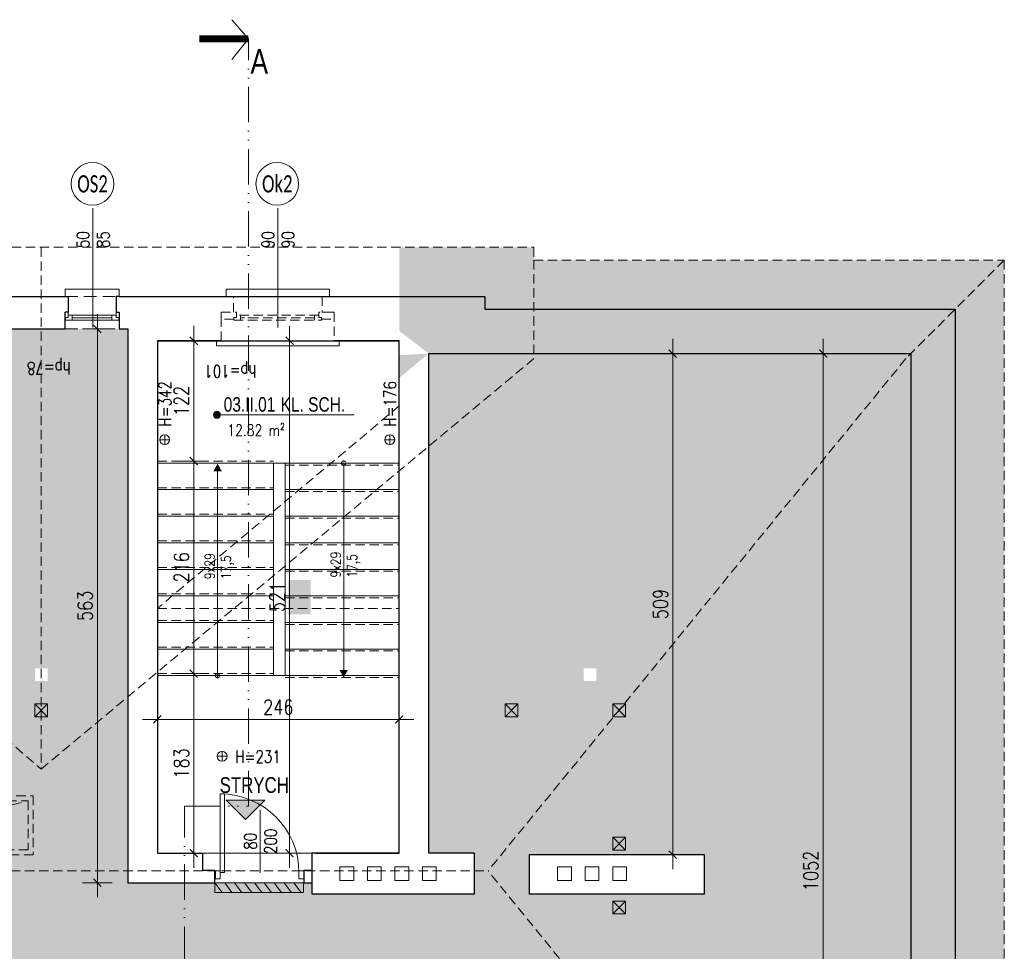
# Model space of a CAD drawing. Header units: millimetres. Extents: x 284606 to 569416, y -192995 to -95103.
# Tile 77 of 178: x 298533 to 299534, y -109599 to -108652. Entities that reach past the tile are written whole.
import ezdxf
from ezdxf.enums import TextEntityAlignment as Align

# ---------------------------------------------------------------- set-up
doc = ezdxf.new("R2010")
doc.units = ezdxf.units.MM
doc.linetypes.add('ACAD_ISO12W100', pattern=[21, 12, -3, 0, -3, 0, -3])
doc.linetypes.add('HIDDEN', pattern=[9.525, 6.35, -3.175])
doc.layers.get('0').update_dxf_attribs({"lineweight": 0})
for name, color, linetype, lineweight in [('!STR_Konstrukcja 0.20', 200, 'Continuous', 20), ('!STR_Konstrukcja 0.30', 64, 'Continuous', 30), ('!STR_Ocieplenie 0.05', 1, 'Continuous', 5), ('!STR_Opisy 0.09', 8, 'Continuous', 9), ('!STR_Przerywana 0.09', 8, 'HIDDEN', 9), ('!STR_Stolarka drzwiowa', 30, 'Continuous', 15), ('!STR_Stolarka okienna', 72, 'Continuous', 15), ('!STR_Wymiarowanie', 254, 'Continuous', 9), ('EKO Opisy 0.09', 8, 'Continuous', 9), ('EKO przekroje', 82, 'Continuous', 13)]:
    doc.layers.add(name, color=color, linetype=linetype, lineweight=lineweight)
for name, color, linetype, lineweight, true_color in [('!STR_Kreskowanie ścian', 7, 'Continuous', 5, 0xa6a6a6), ('!STR_opaski okien', 7, 'Continuous', 5, 0xf7e5df), ('!STR_Wentylacja', 7, 'Continuous', 15, 0x3399ff)]:
    doc.layers.add(name, color=color, linetype=linetype, lineweight=lineweight, true_color=true_color)
doc.layers.add('!STR_Obrysy pomieszczeń', color=215, linetype='Continuous', lineweight=9, plot=False)
doc.styles.add('1_50', font='txt', dxfattribs={"width": 0.8})
doc.styles.add('AB_Arial', font='NirmalaS.ttf')
doc.styles.add('EKO 1-10', font='romans.shx', dxfattribs={"width": 0.8, "height": 15})
doc.styles.add('EKO 1-5', font='romans.shx', dxfattribs={"width": 0.8, "height": 10})
doc.styles.add('EKO CM 1-50', font='calibri.ttf', dxfattribs={"width": 0.8, "height": 12.5})
doc.dimstyles.new('EKO wymiar 1-10', dxfattribs={"dimtxt": 15, "dimasz": 8, "dimexe": 15, "dimexo": 15, "dimgap": 5, "dimtad": 1, "dimdec": 0, "dimtxsty": 'EKO 1-10', "dimblk": 'ARCHTICK', "dimcen": 10, "dimdle": 15, "dimclrd": 256, "dimclre": 256, "dimclrt": 256, "dimazin": 2, "dimtfac": 1, "dimtdec": 0, "dimtmove": 2, "dimatfit": 3, "dimldrblk": 'ARCHTICK', "dimfxl": 15, "dimfxlon": 1, "dimlwd": -1, "dimlwe": -1, "dimarcsym": 0})

# ---------------------------------------------------------------- blocks, each defined once
blk = doc.blocks.new('wysokosc2')
at = {"ltscale": 2}
for points in [[(-5.1, 0), (5, 0)], [(0, 5.1), (0, -5.1)]]:
    blk.add_lwpolyline(points, dxfattribs=at)
blk.add_circle((0, 0), 5.03, dxfattribs=at)
at = {"ltscale": 2, "style": 'EKO 1-5', "width": 0.8}
blk.add_attdef('WYS', (13.3, -6), '', height=12.5, dxfattribs=at)
blk = doc.blocks.new('NR MIESZ')
h = blk.add_hatch(color=256)
h.dxf.hatch_style = 1
h.paths.add_polyline_path([(-24.5, -24.5), (0, 0), (24.5, -24.5)])
blk.add_lwpolyline([(-24.5, -24.5), (0, 0), (24.5, -24.5), (-24.5, -24.5)])
at = {"ltscale": 1.5, "style": 'AB_Arial', "width": 0.8}
for p in [(-33.2, -50.6), (-33.2, -83)]:
    blk.add_attdef('NR_POM.', p, '', height=20, rotation=0, dxfattribs=at)
blk = doc.blocks.new('*U277')
at = {"layer": '!STR_Opisy 0.09', "linetype": 'Continuous'}
blk.add_line((0, 32.1), (0, -89.2), dxfattribs=at)
at = {"layer": '!STR_Opisy 0.09', "ltscale": 0.7, "style": 'EKO 1-5', "width": 0.8}
blk.add_attdef('WYS', text='', height=12.5, rotation=270, dxfattribs=at).set_placement((-10.5, 0), align=Align.MIDDLE_CENTER)
at = {"layer": '!STR_Opisy 0.09', "linetype": 'Continuous', "style": 'EKO 1-5', "width": 0.8}
blk.add_attdef('SZER', text='', height=12.5, rotation=270, dxfattribs=at).set_placement((0, 0), align=Align.BOTTOM_CENTER)
blk.add_attdef('HP=', (21.4, -127.7), '', height=12.5, rotation=180, dxfattribs=at)
blk = doc.blocks.new('_ArchTick')
at = {"color": 0, "linetype": 'ByBlock', "const_width": 0.15}
blk.add_lwpolyline([(-0.5, -0.5), (0.5, 0.5)], dxfattribs=at)
blk = doc.blocks.new('*D610')
at = {"layer": '!STR_Wymiarowanie', "ltscale": 1.5, "transparency": 16777216}
for p, q in [((298807.4, -108963.7), (298807.4, -109514.7)), ((298822.4, -108978.7), (298792.4, -108978.7)), ((298822.4, -109499.7), (298792.4, -109499.7))]:
    blk.add_line(p, q, dxfattribs=at)
at = {"layer": 'Defpoints', "color": 0, "ltscale": 1.5, "transparency": 16777216}
for p in [(298918.9, -108978.7), (298807.4, -109499.7), (298918.9, -109499.7)]:
    blk.add_point(p, dxfattribs=at)
at = {"layer": '!STR_Wymiarowanie', "ltscale": 1.5, "transparency": 16777216, "xscale": 8, "yscale": 8, "zscale": 8}
for p, rotation in [((298807.4, -108978.7), 90), ((298807.4, -109499.7), 270)]:
    blk.add_blockref('_ArchTick', p, dxfattribs=dict(at, rotation=rotation))
at = {"layer": '!STR_Wymiarowanie', "ltscale": 1.5, "transparency": 16777216, "insert": (298794.9, -109239.2), "char_height": 15, "attachment_point": 5, "rotation": 90, "style": 'EKO 1-10'}
blk.add_mtext('521', dxfattribs=at)
blk = doc.blocks.new('*D611')
at = {"layer": '!STR_Wymiarowanie', "ltscale": 1.5, "transparency": 16777216}
for p, q in [((298672.9, -109378.7), (298672.9, -109348.7)), ((298918.9, -109378.7), (298918.9, -109348.7)), ((298933.9, -109363.7), (298657.9, -109363.7))]:
    blk.add_line(p, q, dxfattribs=at)
at = {"layer": 'Defpoints', "color": 0, "ltscale": 1.5, "transparency": 16777216}
for p in [(298672.9, -109363.7), (298672.9, -109499.7), (298918.9, -109499.7)]:
    blk.add_point(p, dxfattribs=at)
at = {"layer": '!STR_Wymiarowanie', "ltscale": 1.5, "transparency": 16777216, "xscale": 8, "yscale": 8, "zscale": 8, "rotation": 180}
blk.add_blockref('_ArchTick', (298672.9, -109363.7), dxfattribs=at)
at = {"layer": '!STR_Wymiarowanie', "ltscale": 1.5, "transparency": 16777216, "xscale": 8, "yscale": 8, "zscale": 8}
blk.add_blockref('_ArchTick', (298918.9, -109363.7), dxfattribs=at)
at = {"layer": '!STR_Wymiarowanie', "ltscale": 1.5, "transparency": 16777216, "insert": (298795.9, -109351.2), "char_height": 15, "attachment_point": 5, "style": 'EKO 1-10'}
blk.add_mtext('246', dxfattribs=at)
blk = doc.blocks.new('*D612')
at = {"layer": '!STR_Wymiarowanie', "ltscale": 1.5, "transparency": 16777216}
for p, q in [((298709.9, -109302.1), (298709.9, -109514.7)), ((298694.9, -109317.1), (298724.9, -109317.1)), ((298694.9, -109499.7), (298724.9, -109499.7))]:
    blk.add_line(p, q, dxfattribs=at)
at = {"layer": 'Defpoints', "color": 0, "ltscale": 1.5, "transparency": 16777216}
for p in [(298672.9, -109317.1), (298672.9, -109499.7), (298709.9, -109499.7)]:
    blk.add_point(p, dxfattribs=at)
at = {"layer": '!STR_Wymiarowanie', "ltscale": 1.5, "transparency": 16777216, "xscale": 8, "yscale": 8, "zscale": 8}
for p, rotation in [((298709.9, -109317.1), 90), ((298709.9, -109499.7), 270)]:
    blk.add_blockref('_ArchTick', p, dxfattribs=dict(at, rotation=rotation))
at = {"layer": '!STR_Wymiarowanie', "ltscale": 1.5, "transparency": 16777216, "insert": (298697.4, -109408.4), "char_height": 15, "attachment_point": 5, "rotation": 90, "style": 'EKO 1-10'}
blk.add_mtext('183', dxfattribs=at)
blk = doc.blocks.new('*D613')
at = {"layer": '!STR_Wymiarowanie', "ltscale": 1.5, "transparency": 16777216}
for p, q in [((298709.9, -109116.1), (298709.9, -108963.7)), ((298694.9, -108978.7), (298724.9, -108978.7)), ((298694.9, -109101.1), (298724.9, -109101.1))]:
    blk.add_line(p, q, dxfattribs=at)
at = {"layer": 'Defpoints', "color": 0, "ltscale": 1.5, "transparency": 16777216}
for p in [(298672.9, -108978.7), (298709.9, -108978.7), (298672.9, -109101.1)]:
    blk.add_point(p, dxfattribs=at)
at = {"layer": '!STR_Wymiarowanie', "ltscale": 1.5, "transparency": 16777216, "xscale": 8, "yscale": 8, "zscale": 8}
for p, rotation in [((298709.9, -108978.7), 90), ((298709.9, -109101.1), 270)]:
    blk.add_blockref('_ArchTick', p, dxfattribs=dict(at, rotation=rotation))
at = {"layer": '!STR_Wymiarowanie', "ltscale": 1.5, "transparency": 16777216, "insert": (298697.4, -109039.9), "char_height": 15, "attachment_point": 5, "rotation": 90, "style": 'EKO 1-10'}
blk.add_mtext('122', dxfattribs=at)
blk = doc.blocks.new('*D614')
at = {"layer": '!STR_Wymiarowanie', "ltscale": 1.5, "transparency": 16777216}
for p, q in [((298709.9, -109086.1), (298709.9, -109332.1)), ((298694.9, -109101.1), (298724.9, -109101.1)), ((298694.9, -109317.1), (298724.9, -109317.1))]:
    blk.add_line(p, q, dxfattribs=at)
at = {"layer": 'Defpoints', "color": 0, "ltscale": 1.5, "transparency": 16777216}
for p in [(298672.9, -109101.1), (298672.9, -109317.1), (298709.9, -109317.1)]:
    blk.add_point(p, dxfattribs=at)
at = {"layer": '!STR_Wymiarowanie', "ltscale": 1.5, "transparency": 16777216, "xscale": 8, "yscale": 8, "zscale": 8}
for p, rotation in [((298709.9, -109101.1), 90), ((298709.9, -109317.1), 270)]:
    blk.add_blockref('_ArchTick', p, dxfattribs=dict(at, rotation=rotation))
at = {"layer": '!STR_Wymiarowanie', "ltscale": 1.5, "transparency": 16777216, "insert": (298697.4, -109209.1), "char_height": 15, "attachment_point": 5, "rotation": 90, "style": 'EKO 1-10'}
blk.add_mtext('216', dxfattribs=at)
blk = doc.blocks.new('przekroj')
at = {"layer": 'EKO przekroje', "const_width": 7}
blk.add_lwpolyline([(7038.9, 3119.8), (7088.9, 3119.8)], dxfattribs=at)
blk = doc.blocks.new('przekroje')
at = {"layer": 'EKO przekroje'}
blk.add_blockref('przekroj', (-7038.9, -3119.8), dxfattribs=at)
blk = doc.blocks.new('*D619')
at = {"layer": '!STR_Wymiarowanie', "ltscale": 1.5, "transparency": 16777216}
for p, q in [((299350.1, -108976.7), (299350.1, -110058.7)), ((299365.1, -108991.7), (299335.1, -108991.7)), ((299365.1, -110043.7), (299335.1, -110043.7))]:
    blk.add_line(p, q, dxfattribs=at)
at = {"layer": 'Defpoints', "color": 0, "ltscale": 1.5, "transparency": 16777216}
for p in [(299439.2, -108991.7), (299350.1, -110043.7), (299439.2, -110043.7)]:
    blk.add_point(p, dxfattribs=at)
at = {"layer": '!STR_Wymiarowanie', "ltscale": 1.5, "transparency": 16777216, "xscale": 8, "yscale": 8, "zscale": 8}
for p, rotation in [((299350.1, -108991.7), 90), ((299350.1, -110043.7), 270)]:
    blk.add_blockref('_ArchTick', p, dxfattribs=dict(at, rotation=rotation))
at = {"layer": '!STR_Wymiarowanie', "ltscale": 1.5, "transparency": 16777216, "insert": (299337.6, -109517.7), "char_height": 15, "attachment_point": 5, "rotation": 90, "style": 'EKO 1-10'}
blk.add_mtext('1052', dxfattribs=at)
blk = doc.blocks.new('*D621')
at = {"layer": '!STR_Wymiarowanie', "ltscale": 1.5, "transparency": 16777216}
for p, q in [((298611.9, -109544.7), (298611.9, -108951.7)), ((298626.9, -108966.7), (298596.9, -108966.7)), ((298626.9, -109529.7), (298596.9, -109529.7))]:
    blk.add_line(p, q, dxfattribs=at)
at = {"layer": 'Defpoints', "color": 0, "ltscale": 1.5, "transparency": 16777216}
for p in [(298611.9, -108966.7), (298642.9, -108966.7), (298642.9, -109529.7)]:
    blk.add_point(p, dxfattribs=at)
at = {"layer": '!STR_Wymiarowanie', "ltscale": 1.5, "transparency": 16777216, "xscale": 8, "yscale": 8, "zscale": 8}
for p, rotation in [((298611.9, -108966.7), 90), ((298611.9, -109529.7), 270)]:
    blk.add_blockref('_ArchTick', p, dxfattribs=dict(at, rotation=rotation))
at = {"layer": '!STR_Wymiarowanie', "ltscale": 1.5, "transparency": 16777216, "insert": (298599.4, -109248.2), "char_height": 15, "attachment_point": 5, "rotation": 90, "style": 'EKO 1-10'}
blk.add_mtext('563', dxfattribs=at)
blk = doc.blocks.new('*U506')
at = {"ltscale": 0.3}
blk.add_hatch(color=256, dxfattribs=at).paths.add_polyline_path([(-0.9, 50, 1), (6.8, 50, 1)])
at = {"ltscale": 1.5}
blk.add_line((17.6, 50), (154.6, 50), dxfattribs=at)
at = {"ltscale": 0.3}
blk.add_lwpolyline([(17.6, 50), (3, 50)], dxfattribs=at)
blk.add_circle((3, 50), 3.86, dxfattribs=at)
at = {"ltscale": 1.5, "width": 0.8}
for tag, p, height, style in [('NR_POM.', (10.5, 53.4), 16, 'AB_Arial'), ('NAZWA_POMIESZCZENIA', (66.9, 53.4), 16, 'AB_Arial'), ('POSADZKA', (9.1, 4), 12.5, 'EKO 1-5')]:
    blk.add_attdef(tag, p, '', height=height, rotation=0, dxfattribs=dict(at, style=style))
at = {"ltscale": 1.5, "style": 'EKO 1-5', "width": 0.8}
blk.add_attdef('POWIERZCHNIA', text='', height=12.5, rotation=0, dxfattribs=at).set_placement((78.1, 22.9), align=Align.BOTTOM_RIGHT)
blk = doc.blocks.new('*D622')
at = {"layer": '!STR_Wymiarowanie', "ltscale": 1.5, "transparency": 16777216}
for p, q in [((299197, -109516.1), (299197, -108976.7)), ((299212, -108991.7), (299182, -108991.7)), ((299212, -109501.1), (299182, -109501.1))]:
    blk.add_line(p, q, dxfattribs=at)
at = {"layer": 'Defpoints', "color": 0, "ltscale": 1.5, "transparency": 16777216}
for p in [(299197, -108991.7), (299229.1, -108991.7), (299229, -109501.1)]:
    blk.add_point(p, dxfattribs=at)
at = {"layer": '!STR_Wymiarowanie', "ltscale": 1.5, "transparency": 16777216, "xscale": 8, "yscale": 8, "zscale": 8}
for p, rotation in [((299197, -108991.7), 90), ((299197, -109501.1), 270)]:
    blk.add_blockref('_ArchTick', p, dxfattribs=dict(at, rotation=rotation))
at = {"layer": '!STR_Wymiarowanie', "ltscale": 1.5, "transparency": 16777216, "insert": (299184.5, -109246.4), "char_height": 15, "attachment_point": 5, "rotation": 90, "style": 'EKO 1-10'}
blk.add_mtext('509', dxfattribs=at)
blk = doc.blocks.new('WYŁAZ NA DACH')
at = {"layer": '!STR_Przerywana 0.09', "ltscale": 1.5}
for points in [[(0, 60), (60, 60), (60, 0), (0, 0)], [(5, 55), (55, 55), (55, 5), (5, 5)]]:
    blk.add_lwpolyline(points, close=True, dxfattribs=at)
blk.add_lwpolyline([(5, 5), (10.9, 43.9), (55, 55)], dxfattribs=at)
blk = doc.blocks.new('*U207')
at = {"layer": '!STR_Opisy 0.09', "linetype": 'Continuous'}
blk.add_line((40.7, 63.9), (40.7, -0.3), dxfattribs=at)
at = {"layer": '!STR_Stolarka drzwiowa'}
for points in [[(0, 0), (0, 80), (4.4, 80), (4.4, 0)], [(-5, -6.2), (0, -6.2), (0, 1.8), (-5, 1.8)], [(80, -6.2), (85, -6.2), (85, 1.8), (80, 1.8)]]:
    blk.add_lwpolyline(points, close=True, dxfattribs=at)
blk.add_arc((0, 0), 80, 0, 90, dxfattribs=at)
at = {"layer": '!STR_Opisy 0.09', "linetype": 'Continuous', "style": 'EKO 1-10', "width": 0.8}
blk.add_attdef('SZER', text='', height=12.5, rotation=90, dxfattribs=at).set_placement((40.7, 31.8), align=Align.BOTTOM_CENTER)
at = {"layer": '!STR_Opisy 0.09', "ltscale": 0.7, "style": 'EKO 1-10', "width": 0.8}
blk.add_attdef('WYS', text='', height=12.5, rotation=90, dxfattribs=at).set_placement((51.3, 31.8), align=Align.MIDDLE_CENTER)
blk = doc.blocks.new('*U183')
at = {"layer": '!STR_Opisy 0.09', "linetype": 'Continuous'}
blk.add_line((0, 32.1), (0, -89.2), dxfattribs=at)
at = {"layer": '!STR_Opisy 0.09', "ltscale": 0.7, "style": 'EKO 1-5', "width": 0.8}
blk.add_attdef('WYS', text='', height=12.5, rotation=270, dxfattribs=at).set_placement((-10.5, 0), align=Align.MIDDLE_CENTER)
at = {"layer": '!STR_Opisy 0.09', "linetype": 'Continuous', "style": 'EKO 1-5', "width": 0.8}
blk.add_attdef('SZER', text='', height=12.5, rotation=270, dxfattribs=at).set_placement((0, 0), align=Align.BOTTOM_CENTER)
blk.add_attdef('HP=', (22.5, -124.5), '', height=12.5, rotation=180, dxfattribs=at)
blk = doc.blocks.new('KÓLKO')
at = {"layer": '!STR_Opisy 0.09'}
blk.add_circle((0, -15.51), 15.51, dxfattribs=at)
at = {"layer": '!STR_Opisy 0.09', "style": 'EKO 1-10', "width": 0.8}
blk.add_attdef('NR', text='', height=15, dxfattribs=at).set_placement((0, -15.51), align=Align.MIDDLE_CENTER)

msp = doc.modelspace()

# ---------------------------------------------------------------- hatches: boundary and pattern name
at = {"layer": '!STR_Kreskowanie ścian', "ltscale": 1.5}
h = msp.add_hatch(dxfattribs=at)
h.set_pattern_fill('AR-B88', color=256, scale=0.1, angle=90)
h.set_pattern_definition([(90, (10593.899, -844.547), (-20.32, 1e-15), []), (180, (10593.899, -844.547), (-20.32, -10.16), [20.32, -20.32])])
h.paths.add_polyline_path([(297592, -109542.4), (297579, -109542.4), (297541.9, -109542.4), (297541.9, -110138.3), (297592, -110088.3)])
h.paths.add_polyline_path([(297637, -109542.4), (297592, -109542.4), (297592, -110088.3), (297637, -110043.3)])
h.paths.add_polyline_path([(298061.7, -110094.7), (298016.7, -110094.7), (298016.7, -110088.7), (298016.7, -110088.7), (297966.7, -110138.7), (297966.7, -110144.7), (298061.7, -110144.7)])
h.paths.add_polyline_path([(298061.7, -110049.7), (298061.7, -110043.7), (298061.7, -110046.7), (298016.7, -110088.7), (298016.7, -110088.7), (298016.7, -110094.7), (298061.7, -110094.7)])
h.paths.add_polyline_path([(299484.3, -108946.8), (299439.3, -108991.8), (299439.3, -110043.7), (299484.3, -110088.7)])
h.paths.add_polyline_path([(299534.3, -108896.9), (299484.3, -108946.8), (299484.3, -110088.7), (299534.3, -110138.7)])
h.paths.add_polyline_path([(298103.5, -108933.8), (298176, -108933.8), (298176, -108883.8), (298053.5, -108883.8), (298053.5, -109030.7), (298103.4, -109030.7)])
h.paths.add_polyline_path([(298176, -108933.8), (298103.5, -108933.8), (298103.4, -109030.7), (298163.4, -109030.7), (298176, -109030.7)], flags=17)
h.paths.add_polyline_path([(299005.9, -108946.8), (299006, -108946.8), (299006, -108933.8), (298919, -108933.8), (298919, -108978.8), (298919, -108978.8), (298919, -108993.5), (298949, -108991.7), (298948.9, -108991.7)])
h.paths.add_polyline_path([(299055.9, -108896.8), (299055.9, -108883.8), (298919, -108883.8), (298919, -108933.8), (299006, -108933.8), (299006, -108946.8), (299005.9, -108946.8)])
h.paths.add_polyline_path([(298949, -108991.7), (298918.9, -108968.7), (298918.9, -109020.3), (298919, -109103.2), (298919, -109016.5), (298949, -108991.5)])
h.paths.add_polyline_path([(298828.7, -109256.7), (298828.7, -109221.8), (298806.2, -109221.8), (298806.2, -109256.7)])
h.paths.add_polyline_path([(297644.4, -109242.5), (297644.4, -109188.4)])
h.paths.add_polyline_path([(299195.8, -109265.4), (299195.8, -109227.6), (299173.3, -109227.6), (299173.3, -109265.4)])
h.paths.add_polyline_path([(298518.8, -110021), (298557.1, -110021), (298557.1, -109998.5), (298518.8, -109998.5)])
h = msp.add_hatch(dxfattribs=at)
h.set_pattern_fill('AR-B88', color=256, scale=0.1)
h.set_pattern_definition([(0, (10593.899, -844.547), (0, 20.32), []), (90, (10593.899, -844.547), (-10.16, 20.32), [20.32, -20.32])])
h.paths.add_polyline_path([(298061.7, -110046.7), (297636.5, -110043.7), (297592, -110088.3), (297592, -110088.7), (298016.7, -110088.7)])
h.paths.add_polyline_path([(298016.7, -110088.7), (297591.5, -110088.7), (297541.9, -110138.3), (297541.9, -110138.7), (297966.7, -110138.7)])
h.paths.add_polyline_path([(299013.2, -110078.1), (299059.1, -110088.7), (299059.1, -110107.7), (298565.9, -110107.7), (298509.9, -110107.7), (298599.9, -110107.7), (298599.9, -110157.7), (299015.2, -110157.7), (299015.2, -110107.7)])
h.paths.add_polyline_path([(299484.3, -110088.7), (299013.2, -110078.1), (299109.1, -110138.7), (299534.3, -110138.7), (299534.3, -110138.7)])
h.paths.add_polyline_path([(299439.3, -110043.7), (299014.1, -110043.7), (299013.2, -110078.1), (299484.3, -110088.7)])
h.paths.add_polyline_path([(299534.3, -108896.9), (299534.3, -108896.8), (299055.9, -108896.8), (299005.9, -108946.8), (299484.3, -108946.8)])
h.paths.add_polyline_path([(299484.3, -108946.8), (299005.9, -108946.8), (298948.9, -108991.7), (299439.3, -108991.8)])
at = {"layer": '!STR_Ocieplenie 0.05', "lineweight": 5, "ltscale": 0.3, "true_color": 0xb740bf}
h = msp.add_hatch(dxfattribs=at)
h.set_pattern_fill('HEX', color=203, scale=3)
h.set_pattern_definition([(0, (4.518, -4.708), (0, 16.49778395), [9.525, -19.05]), (120, (4.518, -4.708), (-14.2875, -8.248892), [9.525, -19.05]), (60, (14.043, -4.708), (-14.2875, 8.248892), [9.525, -19.05])])
h.paths.add_polyline_path([(299439.2, -108991.4), (298960.8, -108991.4), (298960.8, -108991.6), (298948.8, -108991.6), (298948.9, -109499.7), (298995.5, -109499.7), (298995.5, -109541.1), (298829.9, -109541.1), (298829.9, -109529.7), (298642.8, -109529.4), (298642.8, -108966.7), (298581.1, -108966.7), (298581.1, -108966.7), (298524.7, -108966.7), (298459.7, -108966.7), (298175.9, -108966.7), (298175.9, -109045.4), (298175.9, -109351.4), (297623.8, -109351.4), (297623.8, -109497), (297636.8, -109497), (297636.8, -110043.4), (298061.6, -110043.4), (298061.6, -110049.4), (298526.8, -110049.4), (298526.8, -110049.7), (299014, -110049.7), (299014, -110043.4), (299439.2, -110043.4)])
h.paths.add_polyline_path([(298469.4, -109528.9), (298469.4, -109502)], flags=16)
h.paths.add_polyline_path([(298750.2, -109710.2), (298763.2, -109710.2), (298763.2, -109723.2), (298750.2, -109723.2)], flags=16)
h.paths.add_polyline_path([(298469.4, -109541), (298314.9, -109540.5), (298314.9, -109500.7), (298469.4, -109501.3)], flags=16)
h.paths.add_polyline_path([(298326.1, -109710.2), (298326.1, -109723.2), (298313.1, -109723.2), (298313.1, -109710.2)], flags=16)
h.paths.add_polyline_path([(298561.5, -109324.6), (298548.5, -109324.6), (298548.5, -109311.6), (298561.5, -109311.6)], flags=16)
h.paths.add_polyline_path([(299051.5, -109541.2), (299051.5, -109501.1), (299229, -109501.1), (299229, -109541.2)], flags=16)
h.paths.add_polyline_path([(299106.4, -109710.2), (299119.4, -109710.2), (299119.4, -109723.2), (299106.4, -109723.2)], flags=16)
h.paths.add_polyline_path([(297993.6, -109710.2), (297993.6, -109723.2), (297980.6, -109723.2), (297980.6, -109710.2)], flags=16)
h.paths.add_polyline_path([(297992.9, -109541), (297876.9, -109541), (297876.9, -109500.9), (297992.9, -109500.9)], flags=16)
h.paths.add_polyline_path([(299106.4, -109324.6), (299106.4, -109311.6), (299119.4, -109311.6), (299119.4, -109324.6)], flags=16)
h.paths.add_polyline_path([(298170.3, -109091.1), (298170.9, -109091.1), (298170.9, -109072.4), (298170.3, -109072.4)], flags=17)
at = {"layer": '!STR_opaski okien', "ltscale": 1.5, "true_color": 0x000000}
h = msp.add_hatch(color=18, dxfattribs=at)
h.dxf.hatch_style = 1
h.paths.add_polyline_path([(298741.4, -109529.7), (298731.4, -109529.7), (298738.8, -109539.7), (298748.8, -109539.7)])
h.paths.add_polyline_path([(298761.5, -109529.7), (298751.5, -109529.7), (298758.9, -109539.7), (298768.9, -109539.7)])
h.paths.add_polyline_path([(298781.7, -109529.7), (298771.6, -109529.7), (298779, -109539.7), (298789.1, -109539.7)])
h.paths.add_polyline_path([(298801.8, -109529.7), (298791.7, -109529.7), (298799.1, -109539.7), (298809.2, -109539.7)])
h.paths.add_polyline_path([(298821.4, -109539.7), (298821.4, -109529.7), (298811.8, -109529.7), (298819.2, -109539.7)])
at = {"layer": '!STR_opaski okien', "ltscale": 1.5, "true_color": 0xf5f500}
h = msp.add_hatch(color=2, dxfattribs=at)
h.dxf.hatch_style = 1
h.paths.add_polyline_path([(298731.4, -109529.7), (298731.4, -109539.7), (298738.8, -109539.7)])
h.paths.add_polyline_path([(298751.5, -109529.7), (298741.4, -109529.7), (298748.8, -109539.7), (298758.9, -109539.7)])
h.paths.add_polyline_path([(298771.6, -109529.7), (298761.5, -109529.7), (298768.9, -109539.7), (298779, -109539.7)])
h.paths.add_polyline_path([(298791.7, -109529.7), (298781.7, -109529.7), (298789.1, -109539.7), (298799.1, -109539.7)])
h.paths.add_polyline_path([(298811.8, -109529.7), (298801.8, -109529.7), (298809.2, -109539.7), (298819.2, -109539.7)])
at = {"layer": '!STR_Opisy 0.09', "linetype": 'Continuous'}
h = msp.add_hatch(color=256, dxfattribs=at)
h.dxf.hatch_style = 1
h.paths.add_polyline_path([(298730, -109111.3), (298734.2, -109103.7), (298734.2, -109111.3)])
h.paths.add_polyline_path([(298734.2, -109111.3), (298734.2, -109103.7), (298738.4, -109111.3)])
h = msp.add_hatch(color=256, dxfattribs=at)
h.dxf.hatch_style = 1
h.paths.add_polyline_path([(298858.2, -109313.5), (298862.4, -109321.1), (298862.4, -109313.5)])
h.paths.add_polyline_path([(298862.4, -109313.5), (298862.4, -109321.1), (298866.6, -109313.5)])

# ---------------------------------------------------------------- linework, layer by layer
at = {"layer": '!STR_Konstrukcja 0.20', "ltscale": 1.5}
for p, q in [((298672.9, -109103.1), (298790.9, -109103.1)), ((298790.9, -109319.1), (298790.9, -109103.1)), ((298790.9, -109103.1), (298918.9, -109103.1)), ((298802.9, -109319.1), (298802.9, -109103.1)), ((298672.9, -109130.1), (298790.9, -109130.1)), ((298802.9, -109130.1), (298918.9, -109130.1)), ((298672.9, -109157.1), (298790.9, -109157.1)), ((298802.9, -109157.1), (298918.9, -109157.1)), ((298672.9, -109184.1), (298790.9, -109184.1)), ((298802.9, -109184.1), (298918.9, -109184.1)), ((298672.9, -109211.1), (298790.9, -109211.1)), ((298802.9, -109211.1), (298918.9, -109211.1)), ((298672.9, -109238.1), (298790.9, -109238.1)), ((298802.9, -109238.1), (298918.9, -109238.1)), ((298672.9, -109265.1), (298790.9, -109265.1)), ((298802.9, -109265.1), (298918.9, -109265.1)), ((298672.9, -109292.1), (298790.9, -109292.1)), ((298802.9, -109292.1), (298918.9, -109292.1)), ((298672.9, -109319.1), (298790.9, -109319.1)), ((298790.9, -109319.1), (298918.9, -109319.1))]:
    msp.add_line(p, q, dxfattribs=at)
at = {"layer": '!STR_Konstrukcja 0.20', "linetype": 'Continuous', "lineweight": 15}
for points in [[(298579.2, -108933.7), (298579.2, -108933.7), (298579.2, -108926.2), (298634.2, -108926.2), (298634.2, -108933.7), (298634.2, -108933.7)], [(298750.4, -108933.7), (298742.9, -108933.7), (298742.9, -108926.2), (298847.9, -108926.2), (298847.9, -108933.7), (298840.4, -108933.7)], [(298737.9, -108978.7), (298732.9, -108978.7), (298732.9, -108983.7), (298857.9, -108983.7), (298857.9, -108978.7), (298852.9, -108978.7)]]:
    msp.add_lwpolyline(points, dxfattribs=at)
at = {"layer": '!STR_Konstrukcja 0.30', "ltscale": 1.5}
for p, q in [((298718.9, -109499.7), (298718.9, -109516.8)), ((298718.9, -109516.8), (298730.9, -109516.8)), ((298730.9, -109516.8), (298730.9, -109529.7)), ((298821.9, -109516.8), (298829.9, -109516.8)), ((298821.9, -109516.8), (298821.9, -109529.7))]:
    msp.add_line(p, q, dxfattribs=at)
for points in [[(298519.7, -108933.7), (298579.2, -108933.7)], [(298579.2, -108933.7), (298579.2, -108933.7), (298582.1, -108933.7), (298582.1, -108949.8), (298579.2, -108949.8)], [(298840.4, -108933.7), (299005.9, -108933.7), (299005.9, -108946.7), (299484.2, -108946.7), (299484.2, -110088.7), (299059, -110088.7), (299059, -110107.7), (298623.9, -110107.7)], [(298634.2, -108933.7), (298631.1, -108933.7), (298631.1, -108949.8), (298634.2, -108949.8)], [(298634.2, -108933.7), (298750.4, -108933.7)], [(298750.4, -108933.7), (298840.4, -108933.7)], [(298519.7, -108966.7), (298579.2, -108966.7)], [(298634.2, -108966.7), (298642.9, -108966.7)], [(298642.9, -108966.7), (298642.9, -109529.7), (298730.9, -109529.7)], [(298737.9, -108978.7), (298672.9, -108978.7), (298672.9, -109499.7), (298718.9, -109499.7)], [(298672.9, -108978.7), (298737.9, -108978.7)], [(298737.9, -108978.7), (298852.9, -108978.7)], [(298833.9, -109499.7), (298918.9, -109499.7), (298918.9, -108978.7), (298852.9, -108978.7)], [(298852.9, -108978.7), (298918.9, -108978.7)], [(298948.9, -108991.6), (299439.2, -108991.7), (299439.2, -110043.7), (299014, -110043.7), (299014, -110049.7), (298565.8, -110049.7)], [(298948.9, -109499.7), (298948.9, -108991.6)], [(298918.9, -109499.7), (298829.9, -109499.7), (298829.9, -109541.1), (298995.5, -109541.1), (298995.5, -109499.7), (298948.9, -109499.7)], [(298821.9, -109529.7), (298829.9, -109529.7)]]:
    msp.add_lwpolyline(points, dxfattribs=at)
at = {"layer": '!STR_Konstrukcja 0.30', "ltscale": 2}
for points in [[(298579.2, -108966.7), (298579.2, -108949.8), (298579.2, -108949.8)], [(298634.2, -108949.8), (298634.2, -108949.8), (298634.2, -108966.7)]]:
    msp.add_lwpolyline(points, dxfattribs=at)
at = {"layer": '!STR_Konstrukcja 0.30', "ltscale": 1.5}
msp.add_lwpolyline([(299051.5, -109501.1), (299229, -109501.1), (299229, -109541.2), (299051.5, -109541.2)], close=True, dxfattribs=at)
at = {"layer": '!STR_Obrysy pomieszczeń', "ltscale": 0.3}
msp.add_lwpolyline([(298718.9, -109499.7), (298672.9, -109499.7), (298672.9, -108978.7), (298918.9, -108978.7), (298918.9, -109499.7), (298718.9, -109499.7)], dxfattribs=at)
at = {"layer": '!STR_Opisy 0.09', "linetype": 'Continuous'}
for points in [[(298734.2, -109105.7), (298734, -109321.1)], [(298862.4, -109319.1), (298862.4, -109103.1)]]:
    msp.add_lwpolyline(points, dxfattribs=at)
at = {"layer": '!STR_Opisy 0.09', "linetype": 'HIDDEN', "ltscale": 2}
for centre in [(298862.4, -109103.1), (298734, -109319.1)]:
    msp.add_circle(centre, 2.17, dxfattribs=at)
at = {"layer": '!STR_Przerywana 0.09', "ltscale": 1.5}
for p, q in [((298554.7, -108883.7), (298554.7, -109414.3)), ((299055.8, -108896.7), (299055.8, -108991.7)), ((298918.9, -109045), (298672.9, -109250.8)), ((298672.9, -109101.1), (298790.9, -109101.1)), ((298802.9, -109105.1), (298918.9, -109105.1)), ((298672.9, -109128.1), (298790.9, -109128.1)), ((298802.9, -109132.1), (298918.9, -109132.1)), ((298672.9, -109155.1), (298790.9, -109155.1)), ((298802.9, -109159.1), (298918.9, -109159.1)), ((298672.9, -109182.1), (298790.9, -109182.1)), ((298802.9, -109186.1), (298918.9, -109186.1)), ((298672.9, -109209.1), (298790.9, -109209.1)), ((298802.9, -109213.1), (298918.9, -109213.1)), ((298672.9, -109236.1), (298790.9, -109236.1)), ((298802.9, -109240.1), (298918.9, -109240.1)), ((298672.9, -109250.8), (298918.9, -109250.8)), ((298672.9, -109263.1), (298790.9, -109263.1)), ((298802.9, -109267.1), (298918.9, -109267.1)), ((298672.9, -109290.1), (298790.9, -109290.1)), ((298802.9, -109294.1), (298918.9, -109294.1)), ((298672.9, -109317.1), (298790.9, -109317.1)), ((298802.9, -109321.1), (298918.9, -109321.1)), ((298833.9, -109499.7), (298718.9, -109499.7)), ((298066.8, -109517.7), (299009.2, -109517.7)), ((298730.9, -109529.7), (298821.9, -109529.7)), ((298821.4, -109529.7), (298731.4, -109529.7))]:
    msp.add_line(p, q, dxfattribs=at)
msp.add_lwpolyline([(297528.8, -108980.7), (298053.4, -108980.7), (298053.4, -108883.7), (299055.8, -108883.7), (299055.8, -108896.7), (299534.2, -108896.7), (299534.2, -110138.7), (299109, -110138.7), (299109, -110157.7), (298431.9, -110157.7), (298431.9, -110144.7), (297966.6, -110144.7), (297966.6, -110138.7), (297541.8, -110138.7), (297541.8, -109592.3), (297528.8, -109592.3)], close=True, dxfattribs=at)
for points in [[(299534.2, -108896.7), (299434.2, -108996.7), (299009.2, -109517.7)], [(298737.9, -108978.7), (298737.9, -108949.8), (298750.4, -108949.8), (298750.4, -108933.7)], [(298840.4, -108933.7), (298840.4, -108949.8), (298852.9, -108949.8), (298852.9, -108978.7)], [(298737.9, -108956.8), (298737.9, -108949.8), (298753.3, -108949.8), (298753.3, -108954.9), (298750.8, -108954.9), (298750.8, -108956.8), (298737.9, -108956.8)], [(298852.9, -108956.8), (298852.9, -108949.8), (298837.3, -108949.8), (298837.3, -108954.9), (298839.8, -108954.9), (298839.8, -108956.8), (298852.9, -108956.8)], [(298839.8, -108957.9), (298839.8, -108954.9), (298837.3, -108954.9), (298837.3, -108952.8), (298753.3, -108952.8), (298753.3, -108954.9), (298750.8, -108954.9), (298750.8, -108957.9), (298839.8, -108957.9)], [(298757.4, -108952.8), (298757.4, -108957.9)], [(298832.9, -108955.3), (298757.4, -108955.3)], [(298832.9, -108957.9), (298832.9, -108952.8)], [(298053.4, -108980.7), (298554.7, -109414.3)], [(299055.9, -108996.7), (298554.7, -109414.3)], [(299534.2, -110138.7), (299434.2, -110038.7), (299009.2, -109517.7)]]:
    msp.add_lwpolyline(points, dxfattribs=at)
at = {"layer": '!STR_Przerywana 0.09', "ltscale": 2}
for points in [[(298579.2, -108933.7), (298634.2, -108933.7)], [(298579.2, -108966.7), (298634.2, -108966.7)]]:
    msp.add_lwpolyline(points, dxfattribs=at)
at = {"layer": '!STR_Stolarka okienna', "ltscale": 0.3}
for points in [[(298579.2, -108956.8), (298579.2, -108949.8), (298582.1, -108949.8), (298582.1, -108954.9), (298579.6, -108954.9), (298579.6, -108956.8), (298579.2, -108956.8)], [(298634.2, -108956.8), (298634.2, -108949.8), (298631.1, -108949.8), (298631.1, -108954.9), (298633.6, -108954.9), (298633.6, -108956.8), (298634.2, -108956.8)], [(298633.6, -108957.9), (298633.6, -108954.9), (298631.1, -108954.9), (298631.1, -108952.8), (298582.1, -108952.8), (298582.1, -108954.9), (298579.6, -108954.9), (298579.6, -108957.9), (298633.6, -108957.9)], [(298586.2, -108952.8), (298586.2, -108957.9)], [(298626.7, -108955.3), (298586.2, -108955.3)], [(298626.7, -108957.9), (298626.7, -108952.8)]]:
    msp.add_lwpolyline(points, dxfattribs=at)
at = {"layer": '!STR_Wentylacja', "ltscale": 1.5}
for points in [[(298858.6, -109513.4), (298858.6, -109527.4), (298872.6, -109527.4), (298872.6, -109513.4)], [(298886.6, -109513.4), (298886.6, -109527.4), (298900.6, -109527.4), (298900.6, -109513.4)], [(298914.6, -109513.4), (298914.6, -109527.4), (298928.6, -109527.4), (298928.6, -109513.4)], [(298942.6, -109513.4), (298942.6, -109527.4), (298956.6, -109527.4), (298956.6, -109513.4)], [(299080, -109513.4), (299080, -109527.4), (299094, -109527.4), (299094, -109513.4)], [(299108, -109513.4), (299108, -109527.4), (299122, -109527.4), (299122, -109513.4)], [(299136, -109513.4), (299136, -109527.4), (299150, -109527.4), (299150, -109513.4)]]:
    msp.add_lwpolyline(points, close=True, dxfattribs=at)
at = {"layer": '!STR_Wymiarowanie', "ltscale": 1.5}
for p, q in [((298731.4, -109529.7), (298738.8, -109539.7)), ((298741.4, -109529.7), (298748.8, -109539.7)), ((298751.5, -109529.7), (298758.9, -109539.7)), ((298761.5, -109529.7), (298768.9, -109539.7)), ((298771.6, -109529.7), (298779, -109539.7)), ((298781.7, -109529.7), (298789.1, -109539.7)), ((298791.7, -109529.7), (298799.1, -109539.7)), ((298801.8, -109529.7), (298809.2, -109539.7)), ((298811.8, -109529.7), (298819.2, -109539.7))]:
    msp.add_line(p, q, dxfattribs=at)
for points in [[(298548.2, -109347.9), (298561.2, -109347.9), (298561.2, -109360.9), (298548.2, -109347.9), (298548.2, -109360.9), (298561.2, -109347.9), (298561.2, -109360.9), (298548.2, -109360.9)], [(299026.6, -109347.9), (299039.6, -109347.9), (299039.6, -109360.9), (299026.6, -109347.9), (299026.6, -109360.9), (299039.6, -109347.9), (299039.6, -109360.9), (299026.6, -109360.9)], [(299136, -109347.9), (299149, -109347.9), (299149, -109360.9), (299136, -109347.9), (299136, -109360.9), (299149, -109347.9), (299149, -109360.9), (299136, -109360.9)], [(299136, -109483.5), (299149, -109483.5), (299149, -109496.5), (299136, -109483.5), (299136, -109496.5), (299149, -109483.5), (299149, -109496.5), (299136, -109496.5)], [(299136, -109548.5), (299149, -109548.5), (299149, -109561.5), (299136, -109548.5), (299136, -109561.5), (299149, -109548.5), (299149, -109561.5), (299136, -109561.5)]]:
    msp.add_lwpolyline(points, dxfattribs=at)
msp.add_lwpolyline([(298731.4, -109529.7), (298821.4, -109529.7), (298821.4, -109539.7), (298731.4, -109539.7)], close=True, dxfattribs=at)
at = {"layer": 'EKO Opisy 0.09', "linetype": 'ACAD_ISO12W100', "ltscale": 3}
msp.add_lwpolyline([(298748.5, -108652.3), (298765.5, -108671.7), (298748.5, -108692.7)], dxfattribs=at)
msp.add_lwpolyline([(298748.5, -108652.3), (298765.5, -108671.7), (298748.5, -108692.7)], dxfattribs=at)
msp.add_lwpolyline([(298748.5, -108652.3), (298765.5, -108671.7), (298748.5, -108692.7)], dxfattribs=at)
at = {"layer": 'EKO Opisy 0.09', "color": 133, "linetype": 'ACAD_ISO12W100', "ltscale": 3, "true_color": 0x4ddaea}
msp.add_lwpolyline([(298700.5, -110305.4), (298700.5, -109451.8), (298765.5, -109451.8), (298765.5, -108671.7)], dxfattribs=at)

# ---------------------------------------------------------------- block references
at = {"layer": '!STR_Konstrukcja 0.30', "ltscale": 1.5}
ref = msp.add_blockref('*U277', (298795.3, -108875.9), dxfattribs=dict(at, xscale=-1))
ref.add_attrib('SZER', '90', dxfattribs={"layer": '!STR_Opisy 0.09', "linetype": 'Continuous', "height": 12.5, "rotation": 90, "style": 'EKO 1-5', "width": 0.8}).set_placement((298795.3, -108875.9), align=Align.BOTTOM_CENTER)
ref.add_attrib('WYS', '90', dxfattribs={"layer": '!STR_Opisy 0.09', "ltscale": 0.7, "height": 12.5, "rotation": 90, "style": 'EKO 1-5', "width": 0.8}).set_placement((298805.8, -108875.9), align=Align.MIDDLE_CENTER)
ref.add_attrib('HP=', 'hp=101', (298773.9, -109003.6), dxfattribs={"layer": '!STR_Opisy 0.09', "linetype": 'Continuous', "height": 12.5, "rotation": 180, "style": 'EKO 1-5', "width": 0.8})
at = {"layer": '!STR_Opisy 0.09'}
ref = msp.add_blockref('*U183', (298607.4, -108875.9), dxfattribs=dict(at, xscale=-1))
ref.add_attrib('SZER', '50', dxfattribs={"linetype": 'Continuous', "height": 12.5, "rotation": 90, "style": 'EKO 1-5', "width": 0.8}).set_placement((298607.4, -108875.9), align=Align.BOTTOM_CENTER)
ref.add_attrib('WYS', '85', dxfattribs={"ltscale": 0.7, "height": 12.5, "rotation": 90, "style": 'EKO 1-5', "width": 0.8}).set_placement((298618, -108875.9), align=Align.MIDDLE_CENTER)
ref.add_attrib('HP=', 'hp=78', (298584.9, -109000.4), dxfattribs={"linetype": 'Continuous', "height": 12.5, "rotation": 180, "style": 'EKO 1-5', "width": 0.8})
ref = msp.add_blockref('wysokosc2', (298680.4, -109079.3), dxfattribs=dict(at, xscale=-1, rotation=270))
ref.add_attrib('WYS', 'H=342', (298686.9, -109066), dxfattribs={"layer": '0', "ltscale": 2, "height": 12.5, "rotation": 90, "style": 'EKO 1-5', "width": 0.8})
ref = msp.add_blockref('wysokosc2', (298909.3, -109079.3), dxfattribs=dict(at, xscale=-1, rotation=270))
ref.add_attrib('WYS', 'H=176', (298915.8, -109066), dxfattribs={"layer": '0', "ltscale": 2, "height": 12.5, "rotation": 90, "style": 'EKO 1-5', "width": 0.8})
ref = msp.add_blockref('*U506', (298730.7, -109100), dxfattribs=dict(at, xscale=0.9199999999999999, yscale=0.9199999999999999, zscale=0.9199999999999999))
ref.add_attrib('NAZWA_POM', 'KL. SCH.', (298798.3, -109050.8), dxfattribs={"layer": '0', "ltscale": 1.5, "height": 14.72, "rotation": 0, "style": 'AB_Arial', "width": 0.8})
ref.add_attrib('NUMER_POM', '03.II.01', (298740.4, -109050.8), dxfattribs={"layer": '0', "ltscale": 1.5, "height": 14.72, "rotation": 0, "style": 'AB_Arial', "width": 0.8})
ref.add_attrib('R-SURF', '12.82 m²', dxfattribs={"layer": '0', "ltscale": 1.5, "height": 11.5, "rotation": 0, "style": 'EKO 1-5', "width": 0.8}).set_placement((298802.5, -109078.9), align=Align.BOTTOM_RIGHT)
ref = msp.add_blockref('wysokosc2', (298738.8, -109401.2), dxfattribs=dict(at, xscale=-1, rotation=180))
ref.add_attrib('WYS', 'H=231', (298752.1, -109407.7), dxfattribs={"layer": '0', "ltscale": 2, "height": 12.5, "style": 'EKO 1-5', "width": 0.8})
ref = msp.add_blockref('NR MIESZ', (298762.6, -109465.3), dxfattribs=dict(at, xscale=-0.8, yscale=0.8, zscale=0.8, rotation=180))
ref.add_attrib('NR_POM.', 'STRYCH', (298736.3, -109438.4), dxfattribs={"layer": '0', "ltscale": 1.5, "height": 16, "rotation": 360, "style": 'AB_Arial', "width": 0.8})
at = {"layer": '!STR_Stolarka drzwiowa', "ltscale": 0.3}
msp.add_blockref('*U207', (298736.9, -109519.4), dxfattribs=at).add_auto_attribs({'WYS': '200', 'SZER': '80'})
at = {"layer": '!STR_Wymiarowanie'}
msp.add_blockref('WYŁAZ NA DACH', (298486.6, -109501.3), dxfattribs=at)
at = {"layer": 'EKO Opisy 0.09', "rotation": 180}
msp.add_blockref('przekroje', (298765.5, -108671.7), dxfattribs=at)
msp.add_blockref('przekroje', (298765.5, -108671.7), dxfattribs=at)
msp.add_blockref('przekroje', (298765.5, -108671.7), dxfattribs=at)
at = {"layer": 'EKO Opisy 0.09'}
ref = msp.add_blockref('KÓLKO', (298607, -108797.4), dxfattribs=dict(at, xscale=1.4, yscale=1.4, zscale=1.4))
ref.add_attrib('NR', 'OS2', dxfattribs={"height": 17.5, "style": 'EKO CM 1-50', "width": 0.7}).set_placement((298607, -108819.2), align=Align.MIDDLE_CENTER)
ref = msp.add_blockref('KÓLKO', (298794.9, -108797.4), dxfattribs=dict(at, xscale=1.4, yscale=1.4, zscale=1.4))
ref.add_attrib('NR', 'Ok2', dxfattribs={"height": 17.5, "style": 'EKO CM 1-50', "width": 0.7}).set_placement((298794.9, -108819.2), align=Align.MIDDLE_CENTER)

# ---------------------------------------------------------------- texts
at = {"layer": '!STR_Opisy 0.09', "ltscale": 2, "char_height": 10, "attachment_point": 1, "rotation": 90, "style": 'EKO 1-5'}
for insert in [(298721.1, -109221.1), (298849.3, -109219.5)]:
    msp.add_mtext_dynamic_manual_height_columns('9x29\\P17,5', width=22.033, gutter_width=12.5, heights=[0], dxfattribs=dict(at, insert=insert))
at = {"layer": 'EKO Opisy 0.09', "insert": (298785.5, -108707.2), "char_height": 25, "attachment_point": 9, "style": '1_50'}
msp.add_mtext_dynamic_manual_height_columns('A', width=119.514, gutter_width=12.5, heights=[0], dxfattribs=at)

# ---------------------------------------------------------------- dimensions: what is measured, and where the dimension line sits
at = {"layer": '!STR_Wymiarowanie', "ltscale": 1.5}
for base, p1, p2, picture, middle in [((298611.9, -108966.7), (298642.9, -109529.7), (298642.9, -108966.7), '*D621', (298599.4, -109248.2)), ((298709.9, -108978.7), (298672.9, -109101.1), (298672.9, -108978.7), '*D613', (298697.4, -109039.9)), ((298807.4, -109499.7), (298918.9, -108978.7), (298918.9, -109499.7), '*D610', (298794.9, -109239.2)), ((299197, -108991.7), (299229, -109501.1), (299229.1, -108991.7), '*D622', (299184.5, -109246.4)), ((299350.1, -110043.7), (299439.2, -108991.7), (299439.2, -110043.7), '*D619', (299337.6, -109517.7)), ((298709.9, -109317.1), (298672.9, -109101.1), (298672.9, -109317.1), '*D614', (298697.4, -109209.1)), ((298709.9, -109499.7), (298672.9, -109317.1), (298672.9, -109499.7), '*D612', (298697.4, -109408.4))]:
    dim = msp.add_linear_dim(base=base, p1=p1, p2=p2, angle=90, dimstyle='EKO wymiar 1-10', dxfattribs=at)
    dim.commit()
    dim.dimension.update_dxf_attribs({"geometry": picture, "text_midpoint": middle})
dim = msp.add_linear_dim(base=(298672.9, -109363.7), p1=(298918.9, -109499.7), p2=(298672.9, -109499.7), dimstyle='EKO wymiar 1-10', dxfattribs=at)
dim.commit()
dim.dimension.update_dxf_attribs({"geometry": '*D611', "text_midpoint": (298795.9, -109351.2)})

doc.saveas('drawing.dxf')
